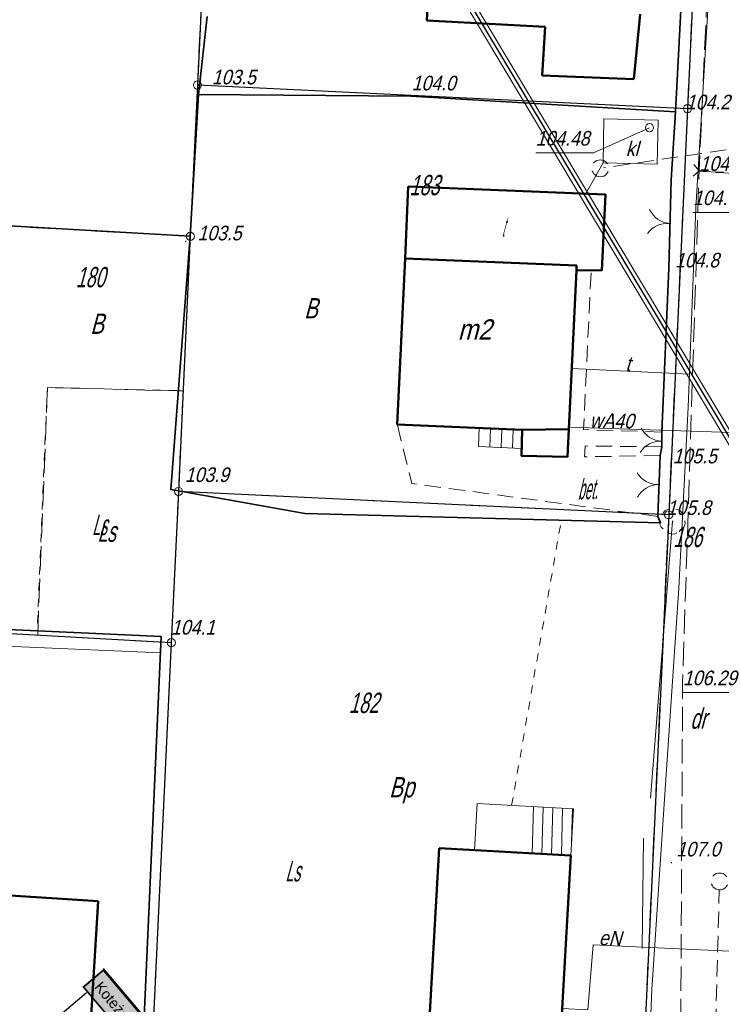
# Model space of a CAD drawing. Extents: x 6530721 to 6531385, y 5978377 to 5979143.
# Tile 111 of 146: x 6530936 to 6530980, y 5978905 to 5978965. Entities that reach past the tile are written whole.
import ezdxf
from ezdxf.enums import TextEntityAlignment as Align

# ---------------------------------------------------------------- set-up
doc = ezdxf.new("R2010")
doc.units = 0
for name, pattern in [('AB_rokocin 2014-08-13 AC2004$0$0.5_0.5', [1, 0.5, -0.5]), ('AB_rokocin 2014-08-13 AC2004$0$1.0_0.5', [1.5, 1, -0.5]), ('AB_rokocin 2014-08-13 AC2004$0$1.5_0.5', [2, 1.5, -0.5]), ('AB_rokocin 2014-08-13 AC2004$0$ib05_500', [1, 0.5, -0.5]), ('AB_rokocin 2014-08-13 AC2004$0$l217_500', [2, 1.5, -0.5]), ('AB_rokocin 2014-08-13 AC2004$0$l219_500', [0]), ('AB_rokocin 2014-08-13 AC2004$0$mz1.0_0.5', [1.5, 1, -0.5])]:
    doc.linetypes.add(name, pattern=pattern)
for name, color, linetype, lineweight in [('AB-wymiarowa', 7, 'Continuous', 30), ('AB_rokocin 2014-08-13 AC2004$0$!arkusz4', 7, 'Continuous', 18), ('AB_rokocin 2014-08-13 AC2004$0$202-Punkt graniczny stabilizowany trwale', 7, 'Continuous', 18), ('AB_rokocin 2014-08-13 AC2004$0$209-Opis konturu klasyfikacyjnego', 7, 'Continuous', 18), ('AB_rokocin 2014-08-13 AC2004$0$210-Oznaczenie użytku', 7, 'Continuous', 18), ('AB_rokocin 2014-08-13 AC2004$0$211-Nr działki', 7, 'Continuous', 18), ('AB_rokocin 2014-08-13 AC2004$0$217-Granica konturu klasyfikcyjnego', 7, 'Continuous', 18), ('AB_rokocin 2014-08-13 AC2004$0$218-Granica użytku', 7, 'Continuous', 18), ('AB_rokocin 2014-08-13 AC2004$0$219-Linia granicy', 7, 'Continuous', 18), ('AB_rokocin 2014-08-13 AC2004$0$312-Budynek', 7, 'Continuous', 18), ('AB_rokocin 2014-08-13 AC2004$0$312-Numer ewidencyjny budynku-Atr124', 7, 'Continuous', 18), ('AB_rokocin 2014-08-13 AC2004$0$352-schody (powierzchnia)', 7, 'Continuous', 18), ('AB_rokocin 2014-08-13 AC2004$0$433-Chodnik', 7, 'Continuous', 18), ('AB_rokocin 2014-08-13 AC2004$0$685-Osadnik kanal. lokalnej szambo - obrys-SK', 7, 'Continuous', 18), ('AB_rokocin 2014-08-13 AC2004$0$685-Osadnik kanal. lokalnej szambo - obrys-SK-Atr17', 7, 'Continuous', 18), ('AB_rokocin 2014-08-13 AC2004$0$820-Skarpa nieumocniona', 7, 'Continuous', 18), ('AB_rokocin 2014-08-13 AC2004$0$903-Żywopłot', 7, 'Continuous', 18), ('AB_rokocin 2014-08-13 AC2004$0$905-Brama w ogrodzeniu', 7, 'Continuous', 18), ('AB_rokocin 2014-08-13 AC2004$0$996-Tekst dodatkowy mały', 7, 'Continuous', 18), ('AB_rokocin 2014-08-13 AC2004$0$chodnik (powierzchnia)', 7, 'Continuous', 18), ('AB_rokocin 2014-08-13 AC2004$0$drzewo liściaste (punkt)', 7, 'Continuous', 18), ('AB_rokocin 2014-08-13 AC2004$0$jezdnia (powierzchnia)', 7, 'Continuous', 18), ('AB_rokocin 2014-08-13 AC2004$0$ogrodzenie trwałe (linia)', 7, 'Continuous', 18), ('AB_rokocin 2014-08-13 AC2004$0$przepust (linia)', 7, 'Continuous', 18), ('AB_rokocin 2014-08-13 AC2004$0$przepust (linia) - symbol', 7, 'Continuous', 18), ('AB_rokocin 2014-08-13 AC2004$0$przewód elektroenergetyczny (linia)-SEPOD', 7, 'Continuous', 18), ('AB_rokocin 2014-08-13 AC2004$0$przewód elektroenergetyczny (linia)-SEPOD-Atr1', 7, 'Continuous', 18), ('AB_rokocin 2014-08-13 AC2004$0$przewód kanalizacyjny (linia)-SK', 7, 'Continuous', 18), ('AB_rokocin 2014-08-13 AC2004$0$przewód kanalizacyjny - projektowany (linia)-SK', 7, 'Continuous', 18), ('AB_rokocin 2014-08-13 AC2004$0$przewód telekomunikacyjny (linia)-STPOD', 7, 'Continuous', 18), ('AB_rokocin 2014-08-13 AC2004$0$przewód telekomunikacyjny (linia)-STPOD-Atr1', 7, 'Continuous', 18), ('AB_rokocin 2014-08-13 AC2004$0$przewód wodociągowy (linia)-SW', 7, 'Continuous', 18), ('AB_rokocin 2014-08-13 AC2004$0$przewód wodociągowy (linia)-SW-Atr1', 7, 'Continuous', 18), ('AB_rokocin 2014-08-13 AC2004$0$punkt wysokościowy naturalny', 7, 'Continuous', 18), ('AB_rokocin 2014-08-13 AC2004$0$punkt wysokościowy naturalny-Atr2', 7, 'Continuous', 18), ('AB_rokocin 2014-08-13 AC2004$0$właz (punkt)-SK', 7, 'Continuous', 18), ('AB_rokocin 2014-08-13 AC2004$0$właz (punkt)-SK-Atr2', 7, 'Continuous', 18), ('AB_rokocin 2014-08-13 AC2004$0$zasuwa (punkt)-SW-Atr2', 7, 'Continuous', 18)]:
    doc.layers.add(name, color=color, linetype=linetype, lineweight=lineweight)
for name, color, linetype in [('gaPionowe', 7, 'Continuous'), ('zzz.gaVSDodTekst', 7, 'Continuous'), ('zzz.gaVSDomyslna', 7, 'Continuous'), ('zzz.gaVSNazwa', 7, 'Continuous'), ('zzz.gaVSStan', 7, 'Continuous'), ('zzz.gaVSWielkość', 7, 'Continuous')]:
    doc.layers.add(name, color=color, linetype=linetype)
doc.styles.add('AB_rokocin 2014-08-13 AC2004$0$Standard', font='txt')
doc.styles.add('GA4-ATR-TEXT', font='arial.ttf', dxfattribs={"width": 0.9})
doc.styles.add('GA4-SIGN-TEXT', font='GA_OZ_PION.ttf')
doc.linetypes.add('AB_rokocin 2014-08-13 AC2004$0$902-500', pattern='A,3.75,0,[1,ksztalty.shx,S=0.5,R=0,X=0,Y=0],3.75', length=7.5)
doc.linetypes.add('AB_rokocin 2014-08-13 AC2004$0$903-500', pattern='A,0,-0.001,0,[6,ksztalty.shx,S=0.667,R=0,X=0,Y=0],-3', length=3.001)

# ---------------------------------------------------------------- blocks, each defined once
blk = doc.blocks.new('gaVScolumn3')
at = {"color": 0, "linetype": 'ByBlock', "lineweight": -2}
for p, q in [((-500, 0), (-500, 850)), ((500, 0), (500, 850)), ((-725, 0), (725, 0))]:
    blk.add_line(p, q, dxfattribs=at)
blk.add_point((0, 850), dxfattribs=at)
blk = doc.blocks.new('z.ga4.gaBgrFrame')
blk.add_hatch(color=0).paths.add_polyline_path([(0.5, 1), (-0.5, 1), (-0.5, 0), (0.5, 0)])
at = {"color": 0}
blk.add_line((0.5, 1), (-0.5, 1), dxfattribs=at)
blk = doc.blocks.new('z.ga4.gaBgrDirArrow')
blk.add_hatch(color=0).paths.add_polyline_path([(0, 1), (0, 0), (1, 0)])
at = {"color": 0}
blk.add_line((0, 1), (1, 0), dxfattribs=at)
blk = doc.blocks.new('z.ga4.E-4arr')
at = {"linetype": 'ByBlock', "lineweight": -2}
blk.add_hatch(color=0, dxfattribs=at).paths.add_polyline_path([(173, 160), (3, 330), (-5, 330), (-5, 310), (110, 160), (-5, 10), (-5, -10), (3, -10)])
at = {"color": 0, "linetype": 'ByBlock', "lineweight": -2}
blk.add_line((-5, 0), (-2, 0), dxfattribs=at)
blk.add_lwpolyline([(-5, -10), (3, -10), (173, 160), (3, 330), (-5, 330), (-5, 310), (110, 160), (-5, 10), (-5, -10)], close=True, dxfattribs=at)
blk = doc.blocks.new('E-4-59135956183-vs')
at = {"layer": 'zzz.gaVSDomyslna', "color": 7, "true_color": 0xffffff, "const_width": 20}
blk.add_lwpolyline([(411, 15), (-576, 15), (-576, 335), (411, 335)], dxfattribs=at)
at = {"layer": 'zzz.gaVSDomyslna', "color": 96, "lineweight": 0}
for name, p, xscale, yscale in [('z.ga4.gaBgrFrame', (-88, 0), 1007.742780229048, 350), ('z.ga4.gaBgrDirArrow', (416, 175), 175, 175), ('z.ga4.gaBgrDirArrow', (416, 175), 175, -175)]:
    blk.add_blockref(name, p, dxfattribs=dict(at, xscale=xscale, yscale=yscale))
at = {"layer": 'zzz.gaVSDomyslna', "color": 7, "lineweight": 0, "true_color": 0xffffff}
blk.add_blockref('z.ga4.E-4arr', (411, 15), dxfattribs=at)
at = {"layer": 'zzz.gaVSDodTekst', "style": 'GA4-ATR-TEXT', "flags": 1}
blk.add_attdef('AddText', (0, 0), '', height=1, dxfattribs=at)
at = {"layer": 'zzz.gaVSDomyslna', "color": 7, "true_color": 0xffffff, "style": 'GA4-SIGN-TEXT'}
for s, p in [('Koteże', (-491, 109)), ('2', (209, 109))]:
    blk.add_text(s, height=132, dxfattribs=at).set_placement(p)
at = {"layer": 'zzz.gaVSDomyslna', "style": 'GA4-ATR-TEXT', "flags": 1}
for tag in ['Position', 'Height', 'Width', 'Route']:
    blk.add_attdef(tag, (0, 0), '', height=1, dxfattribs=at)
at = {"layer": 'zzz.gaVSNazwa', "style": 'GA4-ATR-TEXT'}
blk.add_attdef('Name', (691, 250), '', height=150, dxfattribs=at)
at = {"layer": 'zzz.gaVSStan', "style": 'GA4-ATR-TEXT'}
blk.add_attdef('State', (691, -5), '', height=150, dxfattribs=at)
at = {"layer": 'zzz.gaVSWielkość', "style": 'GA4-ATR-TEXT', "flags": 1}
blk.add_attdef('Size', (0, 0), '', height=1, dxfattribs=at)
blk = doc.blocks.new('AB_rokocin 2014-08-13 AC2004$0$PW01')
at = {"linetype": 'Continuous', "lineweight": 13}
h = blk.add_hatch(color=0, dxfattribs=at)
edge = h.paths.add_edge_path()
edge.add_arc((0, 0), 0.045, 0, 360)
blk = doc.blocks.new('AB_rokocin 2014-08-13 AC2004$0$US22')
at = {"color": 0, "linetype": 'Continuous', "lineweight": 13}
blk.add_circle((0, 0), 0.25, dxfattribs=at)
blk = doc.blocks.new('AB_rokocin 2014-08-13 AC2004$0$905')
at = {"color": 0, "linetype": 'Continuous', "lineweight": 0}
for centre, start, end in [((-1.5, 0), 0, 60), ((1.5, 0), 120, 180)]:
    blk.add_arc(centre, 1.5, start, end, dxfattribs=at)
blk = doc.blocks.new('AB_rokocin 2014-08-13 AC2004$0$OP021')
at = {"linetype": 'Continuous', "lineweight": 13}
h = blk.add_hatch(color=0, dxfattribs=at)
edge = h.paths.add_edge_path()
edge.add_arc((0, 0), 0.05, 0, 360)
at = {"color": 0, "linetype": 'Continuous', "lineweight": 13}
for centre, start, end in [((0, 0.4), 49.272, 130.728), ((-0.38, 0.124), 121.308, 202.548), ((0.38, 0.124), 337.452, 58.692), ((-0.235, -0.324), 193.221, 274.871), ((0.235, -0.324), 265.129, 346.779)]:
    blk.add_arc(centre, 0.4, start, end, dxfattribs=at)
blk = doc.blocks.new('AB_rokocin 2014-08-13 AC2004$0$IB05')
at = {"color": 0, "linetype": 'Continuous', "lineweight": 13}
for q in [(0.354, 0.354), (0.354, -0.354)]:
    blk.add_line((0, 0), q, dxfattribs=at)
blk = doc.blocks.new('AB_rokocin 2014-08-13 AC2004$0$202')
at = {"color": 0, "linetype": 'Continuous', "lineweight": 0}
blk.add_circle((0, 0), 0.25, dxfattribs=at)
blk = doc.blocks.new('AB_rokocin 2014-08-13 AC2004')
at = {"layer": 'AB_rokocin 2014-08-13 AC2004$0$!arkusz4', "color": 7, "linetype": 'Continuous', "lineweight": 0}
blk.add_lwpolyline([(6531015.946, 5978502.881), (6530759.65, 5978931.7), (6530925.765, 5979030.983), (6531182.061, 5978602.165)], close=True, dxfattribs=at)
blk.add_lwpolyline([(6530759.65, 5978931.7), (6530925.765, 5979030.983), (6531182.061, 5978602.165), (6531016.032, 5978503.224), (6530759.65, 5978931.7)], dxfattribs=at)
blk.add_lwpolyline([(6530759.65, 5978931.7), (6530925.765, 5979030.983), (6531182.061, 5978602.165), (6531016.032, 5978503.224), (6530759.65, 5978931.7)], dxfattribs=at)
at = {"layer": 'AB_rokocin 2014-08-13 AC2004$0$!arkusz4', "color": 7, "linetype": 'Continuous', "lineweight": 30}
blk.add_lwpolyline([(6531016.032, 5978503.224), (6530759.993, 5978931.613), (6530925.679, 5979030.64), (6531181.745, 5978602.254)], close=True, dxfattribs=at)
at = {"layer": 'AB_rokocin 2014-08-13 AC2004$0$!arkusz4', "color": 7, "linetype": 'Continuous', "lineweight": 18}
blk.add_lwpolyline([(6531016.118, 5978503.567), (6530760.336, 5978931.527), (6530925.593, 5979030.297), (6531181.375, 5978602.338)], close=True, dxfattribs=at)
at = {"layer": 'AB_rokocin 2014-08-13 AC2004$0$217-Granica konturu klasyfikcyjnego', "color": 3, "linetype": 'AB_rokocin 2014-08-13 AC2004$0$l217_500', "lineweight": 18, "flags": 128}
for points in [[(6530977.62, 5978959.7), (6530978.78, 5978984.72)], [(6530977.62, 5978959.7), (6530978.78, 5978984.72)], [(6530947.44, 5978961.16), (6530948.18, 5978976.88)], [(6530947.44, 5978961.16), (6530948.18, 5978976.88)], [(6530947, 5978951.84), (6530947.44, 5978961.16)], [(6530947, 5978951.84), (6530947.44, 5978961.16)], [(6530947.44, 5978961.16), (6530977.62, 5978959.7)], [(6530947.44, 5978961.16), (6530977.62, 5978959.7)], [(6530976.46, 5978934.68), (6530977.62, 5978959.7)], [(6530976.46, 5978934.68), (6530977.62, 5978959.7)], [(6530915.17, 5978953.61), (6530947, 5978951.84)], [(6530915.17, 5978953.61), (6530947, 5978951.84)], [(6530946.56, 5978942.31), (6530947, 5978951.84)], [(6530937.6, 5978927.26), (6530938.2, 5978942.52)], [(6530938.2, 5978942.52), (6530946.56, 5978942.31)], [(6530946.27, 5978936.12), (6530946.56, 5978942.31)], [(6530946.12, 5978932.96), (6530946.27, 5978936.12)], [(6530946.27, 5978936.12), (6530976.46, 5978934.68)], [(6530946.27, 5978936.12), (6530976.46, 5978934.68)], [(6530974.01, 5978881.61), (6530976.46, 5978934.68)], [(6530974.01, 5978881.61), (6530976.46, 5978934.68)], [(6530945.83, 5978926.8), (6530946.12, 5978932.96)], [(6530914.02, 5978928.58), (6530937.6, 5978927.26)], [(6530937.6, 5978927.26), (6530945.83, 5978926.8)], [(6530943.52, 5978878.03), (6530945.83, 5978926.8)], [(6530943.52, 5978878.03), (6530945.83, 5978926.8)]]:
    blk.add_lwpolyline(points, dxfattribs=at)
at = {"layer": 'AB_rokocin 2014-08-13 AC2004$0$218-Granica użytku', "color": 7, "linetype": 'AB_rokocin 2014-08-13 AC2004$0$0.5_0.5', "lineweight": 18, "flags": 128}
for points in [[(6530946.17, 5978942.33), (6530938.2, 5978942.52), (6530937.56, 5978927.54)], [(6530966.79, 5978916.78), (6530969.85, 5978934.36)]]:
    blk.add_lwpolyline(points, dxfattribs=at)
at = {"layer": 'AB_rokocin 2014-08-13 AC2004$0$219-Linia granicy', "color": 92, "linetype": 'AB_rokocin 2014-08-13 AC2004$0$l219_500', "lineweight": 30, "flags": 128}
for points in [[(6530978.78, 5978984.72), (6530977.62, 5978959.7)], [(6530978.78, 5978984.72), (6530977.62, 5978959.7)], [(6530948.18, 5978976.88), (6530947.44, 5978961.16)], [(6530948.18, 5978976.88), (6530947.44, 5978961.16)], [(6530947.44, 5978961.16), (6530947, 5978951.84)], [(6530947.44, 5978961.16), (6530947, 5978951.84)], [(6530977.62, 5978959.7), (6530947.44, 5978961.16)], [(6530977.62, 5978959.7), (6530947.44, 5978961.16)], [(6530977.62, 5978959.7), (6530976.46, 5978934.68)], [(6530977.62, 5978959.7), (6530976.46, 5978934.68)], [(6530947, 5978951.84), (6530915.17, 5978953.61)], [(6530947, 5978951.84), (6530915.17, 5978953.61)], [(6530947, 5978951.84), (6530946.27, 5978936.12)], [(6530946.27, 5978936.12), (6530945.83, 5978926.8)], [(6530976.46, 5978934.68), (6530946.27, 5978936.12)], [(6530976.46, 5978934.68), (6530946.27, 5978936.12)], [(6530976.46, 5978934.68), (6530974.01, 5978881.61)], [(6530976.46, 5978934.68), (6530974.01, 5978881.61)], [(6530945.83, 5978926.8), (6530914.02, 5978928.58)], [(6530945.83, 5978926.8), (6530943.52, 5978878.03)], [(6530945.83, 5978926.8), (6530943.52, 5978878.03)]]:
    blk.add_lwpolyline(points, dxfattribs=at)
at = {"layer": 'AB_rokocin 2014-08-13 AC2004$0$312-Budynek', "color": 250, "linetype": 'Continuous', "lineweight": 50, "flags": 128}
for points in [[(6530961.56, 5978965.14), (6530962.1, 5978975.23)], [(6530968.86, 5978964.75), (6530961.56, 5978965.14)], [(6530974.71, 5978965.52), (6530974.32, 5978961.53)], [(6530968.66, 5978961.75), (6530968.86, 5978964.75)], [(6530974.32, 5978961.53), (6530968.66, 5978961.75)], [(6530959.74, 5978940.25), (6530960.23, 5978950.47)], [(6530960.23, 5978950.47), (6530970.78, 5978950.05)], [(6530970.78, 5978950.05), (6530970.79, 5978949.76)], [(6530970.79, 5978949.76), (6530970.31, 5978939.95)], [(6530967.43, 5978939.92), (6530959.74, 5978940.25)], [(6530970.31, 5978939.95), (6530967.43, 5978939.92)], [(6530961.43, 5978898.22), (6530962.32, 5978914.14)], [(6530962.32, 5978914.14), (6530970.44, 5978913.69)], [(6530970.44, 5978913.69), (6530969.75, 5978901.7)], [(6530935.24, 5978911.26), (6530941.33, 5978910.88)], [(6530941.33, 5978910.88), (6530940.5, 5978897.4)]]:
    blk.add_lwpolyline(points, dxfattribs=at)
for points in [[(6530960.42, 5978954.91), (6530972.56, 5978954.42), (6530972.34, 5978949.74), (6530970.79, 5978949.76), (6530970.78, 5978950.05), (6530960.23, 5978950.47)], [(6530970.31, 5978939.95), (6530970.22, 5978938.25), (6530967.4, 5978938.31), (6530967.43, 5978939.92)]]:
    blk.add_lwpolyline(points, close=True, dxfattribs=at)
at = {"layer": 'AB_rokocin 2014-08-13 AC2004$0$352-schody (powierzchnia)', "color": 252, "linetype": 'Continuous', "lineweight": 18}
for p, q in [((6530964.78, 5978940.03), (6530964.74, 5978938.88)), ((6530964.79, 5978940.03), (6530964.75, 5978938.88)), ((6530967.43, 5978939.92), (6530964.78, 5978940.03)), ((6530965.49, 5978940), (6530965.45, 5978938.85)), ((6530966.19, 5978939.97), (6530966.15, 5978938.82)), ((6530966.89, 5978939.94), (6530966.85, 5978938.79)), ((6530967.41, 5978938.76), (6530967.43, 5978939.92)), ((6530964.74, 5978938.88), (6530967.41, 5978938.76)), ((6530964.67, 5978916.9), (6530964.51, 5978914.02)), ((6530970.6, 5978916.57), (6530964.67, 5978916.9)), ((6530968.13, 5978916.7), (6530968.05, 5978913.82)), ((6530968.73, 5978916.67), (6530968.65, 5978913.79)), ((6530969.33, 5978916.63), (6530969.25, 5978913.75)), ((6530969.93, 5978916.6), (6530969.85, 5978913.73)), ((6530970.44, 5978913.69), (6530970.6, 5978916.57)), ((6530970.53, 5978916.57), (6530970.45, 5978913.9)), ((6530964.51, 5978914.02), (6530970.44, 5978913.69))]:
    blk.add_line(p, q, dxfattribs=at)
at = {"layer": 'AB_rokocin 2014-08-13 AC2004$0$685-Osadnik kanal. lokalnej szambo - obrys-SK', "color": 7, "linetype": 'Continuous', "lineweight": 18, "flags": 128}
blk.add_lwpolyline([(6530972.46, 5978959.08), (6530975.82, 5978958.99), (6530975.75, 5978956.28), (6530972.43, 5978956.37)], close=True, dxfattribs=at)
at = {"layer": 'AB_rokocin 2014-08-13 AC2004$0$820-Skarpa nieumocniona', "color": 252, "linetype": 'Continuous', "lineweight": 18}
blk.add_line((6530945.16, 5978926.17), (6530927.74, 5978926.94), dxfattribs=at)
at = {"layer": 'AB_rokocin 2014-08-13 AC2004$0$903-Żywopłot', "color": 7, "linetype": 'AB_rokocin 2014-08-13 AC2004$0$903-500', "lineweight": 18, "flags": 128}
for points in [[(6530976.7, 5978934.28), (6530975.34, 5978917.23)], [(6530974.91, 5978914.76), (6530974.82, 5978907.95)]]:
    blk.add_lwpolyline(points, dxfattribs=at)
at = {"layer": 'AB_rokocin 2014-08-13 AC2004$0$chodnik (powierzchnia)', "color": 252, "linetype": 'AB_rokocin 2014-08-13 AC2004$0$mz1.0_0.5', "lineweight": 18, "flags": 128}
for points in [[(6530976.04, 5978939.78), (6530971.22, 5978939.93), (6530971.68, 5978949.57), (6530971.69, 5978949.75), (6530970.79, 5978949.76)], [(6530975.8, 5978934.58), (6530960.64, 5978936.61), (6530959.74, 5978940.25)]]:
    blk.add_lwpolyline(points, dxfattribs=at)
blk.add_lwpolyline([(6530975.94, 5978938.34), (6530971.27, 5978938.25), (6530971.32, 5978938.92), (6530976.03, 5978938.87)], close=True, dxfattribs=at)
at = {"layer": 'AB_rokocin 2014-08-13 AC2004$0$jezdnia (powierzchnia)', "color": 252, "linetype": 'AB_rokocin 2014-08-13 AC2004$0$1.5_0.5', "lineweight": 18, "flags": 128}
blk.add_lwpolyline([(6530985.78, 5979082.6), (6530984.46, 5979063.44), (6530982.52, 5979039.61), (6530981.54, 5979013.49), (6530979.39, 5978979.44), (6530978.32, 5978955.43), (6530977.32, 5978924.35), (6530977.18, 5978898.97), (6530975.4, 5978882.76), (6530973.84, 5978878.32), (6530971.37, 5978876.16), (6530968.23, 5978875.09), (6530950.8, 5978875.6), (6530950.25, 5978872.17), (6530968.11, 5978871.47), (6530973.1, 5978871.84), (6530979.12, 5978872.07), (6530985.71, 5978871.57), (6530988.36, 5978870.67), (6531008.02, 5978871.57), (6531029.25, 5978872.87), (6531034.44, 5978873.09), (6531036.17, 5978871.36), (6531037.18, 5978869.25), (6531041.13, 5978844.83), (6531042.78, 5978824.44), (6531036.31, 5978809.51), (6531027.43, 5978796.52), (6531014.3, 5978782.64), (6530999.37, 5978764.06), (6530996.85, 5978762.8), (6530994.1, 5978762.43), (6530991.66, 5978762.96), (6530999.88, 5978750.96), (6531000.38, 5978752.27), (6531000.47, 5978755.1), (6531001.45, 5978757.52), (6531017.67, 5978780.17), (6531028.21, 5978793.19), (6531039.69, 5978808.37), (6531046.64, 5978824.27)], dxfattribs=at)
at = {"layer": 'AB_rokocin 2014-08-13 AC2004$0$ogrodzenie trwałe (linia)', "color": 252, "linetype": 'AB_rokocin 2014-08-13 AC2004$0$902-500', "lineweight": 35, "flags": 128}
for points in [[(6530978.21, 5978984.47), (6530977.82, 5978977.63), (6530977.77, 5978976.48), (6530977.59, 5978973.14), (6530977.39, 5978969.21), (6530977.34, 5978968.13), (6530976.89, 5978959.5), (6530960.58, 5978960.47), (6530947.5, 5978960.58), (6530948.04, 5978965.38)], [(6530947, 5978951.84), (6530934.76, 5978952.54), (6530915.17, 5978953.61), (6530915.91, 5978969.64), (6530916.33, 5978978.65)], [(6530976.89, 5978959.5), (6530976.61, 5978955.32), (6530976.46, 5978949.87), (6530976.04, 5978939.78), (6530976.03, 5978938.87), (6530975.94, 5978938.34), (6530975.8, 5978934.58), (6530975.96, 5978934.19), (6530954.05, 5978934.77), (6530945.81, 5978936.23), (6530947, 5978951.84), (6530947.5, 5978960.58)], [(6530927.5, 5978890.65), (6530927.44, 5978890.21), (6530928, 5978881.02), (6530928.07, 5978879.43), (6530935.74, 5978878.88), (6530937.3, 5978878.79), (6530941.25, 5978878.57), (6530941.67, 5978878.54), (6530942.86, 5978878.23), (6530943.88, 5978897.29), (6530945.2, 5978927.18), (6530913.82, 5978928.63), (6530913.3, 5978919.41), (6530913.25, 5978918.43), (6530913.14, 5978916.06), (6530912.89, 5978907.1), (6530912.55, 5978901.13), (6530913.53, 5978896.63), (6530913.85, 5978895.62), (6530914.57, 5978895.18), (6530915.03, 5978895.24), (6530916.15, 5978891.3), (6530915.57, 5978891.15), (6530915.25, 5978890.62), (6530916, 5978888.41), (6530917.67, 5978886.43), (6530923.38, 5978881.07), (6530925.31, 5978879.27), (6530925.78, 5978881.63), (6530926.97, 5978881.34), (6530928, 5978881.02)]]:
    blk.add_lwpolyline(points, dxfattribs=at)
at = {"layer": 'AB_rokocin 2014-08-13 AC2004$0$przepust (linia)', "color": 7, "linetype": 'AB_rokocin 2014-08-13 AC2004$0$ib05_500', "lineweight": 35, "flags": 128}
blk.add_lwpolyline([(6530978.34, 5978955.88), (6530985.05, 5978955.35)], dxfattribs=at)
at = {"layer": 'AB_rokocin 2014-08-13 AC2004$0$przewód elektroenergetyczny (linia)-SEPOD', "color": 1, "linetype": 'Continuous', "lineweight": 18, "flags": 128}
blk.add_lwpolyline([(6530982.11, 5978907.92), (6530980.63, 5978907.77), (6530971.81, 5978908.19), (6530971.49, 5978904.19), (6530969.9, 5978904.27)], dxfattribs=at)
at = {"layer": 'AB_rokocin 2014-08-13 AC2004$0$przewód kanalizacyjny (linia)-SK', "color": 34, "linetype": 'Continuous', "lineweight": 18, "flags": 128}
blk.add_lwpolyline([(6530972.43, 5978956.37), (6530971.36, 5978954.48)], dxfattribs=at)
at = {"layer": 'AB_rokocin 2014-08-13 AC2004$0$przewód kanalizacyjny - projektowany (linia)-SK', "color": 32, "linetype": 'AB_rokocin 2014-08-13 AC2004$0$1.0_0.5', "lineweight": 18, "flags": 128}
for points in [[(6530981.48, 5978957.38), (6530972.45, 5978956.06)], [(6530978.9, 5978886.75), (6530979.58, 5978911.59)]]:
    blk.add_lwpolyline(points, dxfattribs=at)
for points in [[(6530972.56, 5978955.61), (6530972.47, 5978955.55), (6530972.36, 5978955.52), (6530972.25, 5978955.51), (6530972.15, 5978955.52), (6530972.04, 5978955.55), (6530971.95, 5978955.61), (6530971.86, 5978955.68), (6530971.8, 5978955.77), (6530971.75, 5978955.86), (6530971.73, 5978955.97), (6530971.73, 5978956.08), (6530971.75, 5978956.19), (6530971.8, 5978956.29), (6530971.86, 5978956.38), (6530971.94, 5978956.45), (6530972.03, 5978956.51), (6530972.14, 5978956.54), (6530972.25, 5978956.55), (6530972.35, 5978956.54), (6530972.46, 5978956.51), (6530972.55, 5978956.45), (6530972.64, 5978956.38), (6530972.7, 5978956.29), (6530972.75, 5978956.2), (6530972.77, 5978956.09), (6530972.77, 5978955.98), (6530972.75, 5978955.87), (6530972.7, 5978955.77), (6530972.64, 5978955.68)], [(6530979.91, 5978911.67), (6530979.82, 5978911.61), (6530979.71, 5978911.58), (6530979.6, 5978911.57), (6530979.5, 5978911.58), (6530979.39, 5978911.61), (6530979.3, 5978911.67), (6530979.21, 5978911.74), (6530979.15, 5978911.83), (6530979.1, 5978911.92), (6530979.08, 5978912.03), (6530979.08, 5978912.14), (6530979.1, 5978912.25), (6530979.15, 5978912.35), (6530979.21, 5978912.44), (6530979.29, 5978912.51), (6530979.38, 5978912.57), (6530979.49, 5978912.6), (6530979.6, 5978912.61), (6530979.7, 5978912.6), (6530979.81, 5978912.57), (6530979.9, 5978912.51), (6530979.99, 5978912.44), (6530980.05, 5978912.35), (6530980.1, 5978912.26), (6530980.12, 5978912.15), (6530980.12, 5978912.04), (6530980.1, 5978911.93), (6530980.05, 5978911.83), (6530979.99, 5978911.74)]]:
    blk.add_lwpolyline(points, close=True, dxfattribs=at)
at = {"layer": 'AB_rokocin 2014-08-13 AC2004$0$przewód telekomunikacyjny (linia)-STPOD', "color": 30, "linetype": 'Continuous', "lineweight": 18, "flags": 128}
for points in [[(6530982.33, 5979041.63), (6530982.15, 5979035.27), (6530981.93, 5979028.79), (6530981.5, 5979017.48), (6530980.85, 5979004.95), (6530980.24, 5978992.52), (6530979.52, 5978981), (6530978.9, 5978966.1), (6530978.13, 5978953.59), (6530977.66, 5978941.32), (6530977.09, 5978930.17), (6530976.22, 5978917.47), (6530975.42, 5978905.44), (6530974.93, 5978893.03), (6530974.03, 5978880.84), (6530973.63, 5978877.74), (6530970.35, 5978875.62), (6530958.91, 5978875.75), (6530943.21, 5978876.16), (6530926.26, 5978876.81), (6530926.35, 5978878.55), (6530920.06, 5978882.62), (6530917.38, 5978884.41)], [(6530978.28, 5978955.87), (6530987.08, 5978955.19), (6530993.95, 5978954.71), (6531004.82, 5978953.86), (6531009.09, 5978954.47)], [(6530970.49, 5978943.7), (6530977.74, 5978943.35)]]:
    blk.add_lwpolyline(points, dxfattribs=at)
at = {"layer": 'AB_rokocin 2014-08-13 AC2004$0$przewód wodociągowy (linia)-SW', "color": 5, "linetype": 'Continuous', "lineweight": 18, "flags": 128}
blk.add_lwpolyline([(6530982.23, 5978939.7), (6530970.29, 5978940.08)], dxfattribs=at)
at = {"layer": 'AB_rokocin 2014-08-13 AC2004$0$właz (punkt)-SK-Atr2', "color": 34, "linetype": 'ByBlock', "flags": 128}
blk.add_lwpolyline([(6530975.28, 5978958.53), (6530971.83, 5978956.98), (6530968.269, 5978956.98)], dxfattribs=at)
at = {"layer": 'AB_rokocin 2014-08-13 AC2004$0$zasuwa (punkt)-SW-Atr2', "color": 5, "linetype": 'ByBlock', "flags": 128}
for points in [[(6530982.88, 5978952.3), (6530981.5, 5978953.31), (6530977.958, 5978953.31)], [(6530981.84, 5978924.96), (6530980.95, 5978923.73), (6530977.338, 5978923.73)]]:
    blk.add_lwpolyline(points, dxfattribs=at)
at = {"layer": 'AB_rokocin 2014-08-13 AC2004$0$202-Punkt graniczny stabilizowany trwale', "color": 7, "linetype": 'Continuous', "lineweight": 18, "rotation": 171.887}
for p in [(6530947.44, 5978961.16), (6530977.62, 5978959.7), (6530947, 5978951.84), (6530946.27, 5978936.12), (6530976.46, 5978934.68), (6530945.83, 5978926.8)]:
    blk.add_blockref('AB_rokocin 2014-08-13 AC2004$0$202', p, dxfattribs=at)
at = {"layer": 'AB_rokocin 2014-08-13 AC2004$0$905-Brama w ogrodzeniu', "color": 252, "linetype": 'Continuous', "lineweight": 35}
for p, rotation in [((6530976.51, 5978952.63), 84.65199999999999), ((6530976.03, 5978939.22), 87.51100000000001), ((6530975.83, 5978936.54), 90.81200000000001)]:
    blk.add_blockref('AB_rokocin 2014-08-13 AC2004$0$905', p, dxfattribs=dict(at, rotation=rotation))
at = {"layer": 'AB_rokocin 2014-08-13 AC2004$0$drzewo liściaste (punkt)', "color": 94, "linetype": 'Continuous', "lineweight": 13, "rotation": 180}
blk.add_blockref('AB_rokocin 2014-08-13 AC2004$0$OP021', (6530976.7, 5978934.28), dxfattribs=at)
at = {"layer": 'AB_rokocin 2014-08-13 AC2004$0$przepust (linia) - symbol', "color": 7, "linetype": 'Continuous', "lineweight": 35, "rotation": 175.484}
blk.add_blockref('AB_rokocin 2014-08-13 AC2004$0$IB05', (6530978.34, 5978955.88), dxfattribs=at)
at = {"layer": 'AB_rokocin 2014-08-13 AC2004$0$punkt wysokościowy naturalny', "color": 7, "linetype": 'Continuous', "lineweight": 13}
for p in [(6530947.5, 5978960.58), (6530960.58, 5978960.47), (6530976.89, 5978959.5), (6530978.32, 5978955.43), (6530946.72, 5978951.53), (6530976.46, 5978949.87), (6530976.03, 5978938.87), (6530945.81, 5978936.23), (6530975.8, 5978934.58), (6530945.2, 5978927.18), (6530976.63, 5978913.25)]:
    blk.add_blockref('AB_rokocin 2014-08-13 AC2004$0$PW01', p, dxfattribs=at)
at = {"layer": 'AB_rokocin 2014-08-13 AC2004$0$właz (punkt)-SK', "color": 7, "linetype": 'Continuous', "lineweight": 18}
blk.add_blockref('AB_rokocin 2014-08-13 AC2004$0$US22', (6530975.28, 5978958.53), dxfattribs=at)
at = {"layer": 'AB_rokocin 2014-08-13 AC2004$0$209-Opis konturu klasyfikacyjnego', "color": 3, "linetype": 'Continuous', "lineweight": 20, "style": 'AB_rokocin 2014-08-13 AC2004$0$Standard', "oblique": 15}
for s, width, p in [('B', 0.741, (6530954.01, 5978946.78)), ('B', 0.741, (6530940.84, 5978945.83)), ('Ls', 0.637, (6530941.28, 5978933.02)), ('dr', 0.655, (6530977.79, 5978921.5)), ('Bp', 0.75, (6530959.24, 5978917.27))]:
    blk.add_text(s, height=1.25, dxfattribs=dict(at, width=width)).set_placement(p)
at = {"layer": 'AB_rokocin 2014-08-13 AC2004$0$210-Oznaczenie użytku', "color": 7, "linetype": 'Continuous', "lineweight": 20, "style": 'AB_rokocin 2014-08-13 AC2004$0$Standard', "oblique": 15, "width": 0.512}
for p in [(6530940.95, 5978933.43), (6530952.85, 5978912.09)]:
    blk.add_text('Ls', height=1.25, dxfattribs=at).set_placement(p)
at = {"layer": 'AB_rokocin 2014-08-13 AC2004$0$211-Nr działki', "color": 92, "linetype": 'Continuous', "lineweight": 30, "style": 'AB_rokocin 2014-08-13 AC2004$0$Standard', "oblique": 15}
for s, width, p in [('183', 0.661, (6530960.49, 5978954.37)), ('180', 0.64, (6530939.95, 5978948.7)), ('186', 0.631, (6530976.74, 5978932.69)), ('182', 0.656, (6530956.76, 5978922.47))]:
    blk.add_text(s, height=1.25, dxfattribs=dict(at, width=width)).set_placement(p)
at = {"layer": 'AB_rokocin 2014-08-13 AC2004$0$312-Numer ewidencyjny budynku-Atr124', "color": 7, "linetype": 'ByBlock', "lineweight": 20, "style": 'AB_rokocin 2014-08-13 AC2004$0$Standard', "oblique": 15, "width": 0.896}
blk.add_text('m2', height=1.25, dxfattribs=at).set_placement((6530964.51, 5978946.1), align=Align.MIDDLE_CENTER)
at = {"layer": 'AB_rokocin 2014-08-13 AC2004$0$433-Chodnik', "color": 252, "linetype": 'Continuous', "lineweight": 20, "style": 'AB_rokocin 2014-08-13 AC2004$0$Standard', "oblique": 15, "width": 0.435}
blk.add_text('bet.', height=1.25, rotation=1.962, dxfattribs=at).set_placement((6530970.87, 5978935.62))
at = {"layer": 'AB_rokocin 2014-08-13 AC2004$0$685-Osadnik kanal. lokalnej szambo - obrys-SK-Atr17', "color": 7, "linetype": 'ByBlock', "lineweight": 20, "style": 'AB_rokocin 2014-08-13 AC2004$0$Standard', "oblique": 15, "width": 0.9}
blk.add_text('kl', height=0.9, dxfattribs=at).set_placement((6530973.82, 5978956.79))
at = {"layer": 'AB_rokocin 2014-08-13 AC2004$0$996-Tekst dodatkowy mały', "color": 7, "linetype": 'Continuous', "lineweight": 20, "style": 'AB_rokocin 2014-08-13 AC2004$0$Standard', "oblique": 15, "width": 0.275}
blk.add_text('t', height=1.25, dxfattribs=at).set_placement((6530966.2, 5978951.83))
at = {"layer": 'AB_rokocin 2014-08-13 AC2004$0$przewód elektroenergetyczny (linia)-SEPOD-Atr1', "color": 1, "linetype": 'ByBlock', "lineweight": 20, "style": 'AB_rokocin 2014-08-13 AC2004$0$Standard', "oblique": 15, "width": 0.9}
blk.add_text('eN', height=0.9, rotation=358.117, dxfattribs=at).set_placement((6530972.15, 5978908.17))
at = {"layer": 'AB_rokocin 2014-08-13 AC2004$0$przewód telekomunikacyjny (linia)-STPOD-Atr1', "color": 30, "linetype": 'ByBlock', "lineweight": 20, "style": 'AB_rokocin 2014-08-13 AC2004$0$Standard', "oblique": 15, "width": 0.9}
blk.add_text('t', height=0.9, rotation=358.025, dxfattribs=at).set_placement((6530973.79, 5978943.55))
at = {"layer": 'AB_rokocin 2014-08-13 AC2004$0$przewód wodociągowy (linia)-SW-Atr1', "color": 5, "linetype": 'ByBlock', "lineweight": 20, "style": 'AB_rokocin 2014-08-13 AC2004$0$Standard', "oblique": 15, "width": 0.9}
blk.add_text('wA40', height=0.9, rotation=358.945, dxfattribs=at).set_placement((6530971.6, 5978940.05))
at = {"layer": 'AB_rokocin 2014-08-13 AC2004$0$punkt wysokościowy naturalny-Atr2', "color": 252, "linetype": 'ByBlock', "lineweight": 20, "style": 'AB_rokocin 2014-08-13 AC2004$0$Standard', "oblique": 15, "width": 0.9}
for s, p in [('103.5', (6530948.32, 5978961.2)), ('104.0', (6530960.63, 5978960.83)), ('104.2', (6530977.52, 5978959.66)), ('104.5', (6530978.36, 5978955.87)), ('103.5', (6530947.44, 5978951.59)), ('104.8', (6530976.85, 5978949.92)), ('105.5', (6530976.71, 5978937.85)), ('103.9', (6530946.66, 5978936.7)), ('105.8', (6530976.34, 5978934.67)), ('104.1', (6530945.81, 5978927.3)), ('107.0', (6530976.93, 5978913.63))]:
    blk.add_text(s, height=0.9, dxfattribs=at).set_placement(p)
at = {"layer": 'AB_rokocin 2014-08-13 AC2004$0$właz (punkt)-SK-Atr2', "color": 34, "linetype": 'ByBlock', "lineweight": 20, "style": 'AB_rokocin 2014-08-13 AC2004$0$Standard', "oblique": 15, "width": 0.9}
blk.add_text('104.48', height=0.9, dxfattribs=at).set_placement((6530968.269, 5978957.43))
at = {"layer": 'AB_rokocin 2014-08-13 AC2004$0$zasuwa (punkt)-SW-Atr2', "color": 5, "linetype": 'ByBlock', "lineweight": 20, "style": 'AB_rokocin 2014-08-13 AC2004$0$Standard', "oblique": 15, "width": 0.9}
for s, p in [('104.69', (6530977.958, 5978953.76)), ('106.29', (6530977.338, 5978924.18))]:
    blk.add_text(s, height=0.9, dxfattribs=at).set_placement(p)

msp = doc.modelspace()

# ---------------------------------------------------------------- block references
at = {"layer": 'AB-wymiarowa'}
msp.add_blockref('AB_rokocin 2014-08-13 AC2004', (0, 0), dxfattribs=at)

# ---------------------------------------------------------------- next in the draw order: block references
at = {"layer": 'gaPionowe', "xscale": 0.005, "yscale": 0.005, "zscale": 0.005, "rotation": 310.2152353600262}
msp.add_blockref('E-4-59135956183-vs', (6530942.224, 5978903.339), dxfattribs=at).add_auto_attribs({'Name': 'E-4', 'State': 'prj'})
msp.add_blockref('gaVScolumn3', (6530938.979, 5978900.595), dxfattribs=at)

doc.saveas('drawing.dxf')
